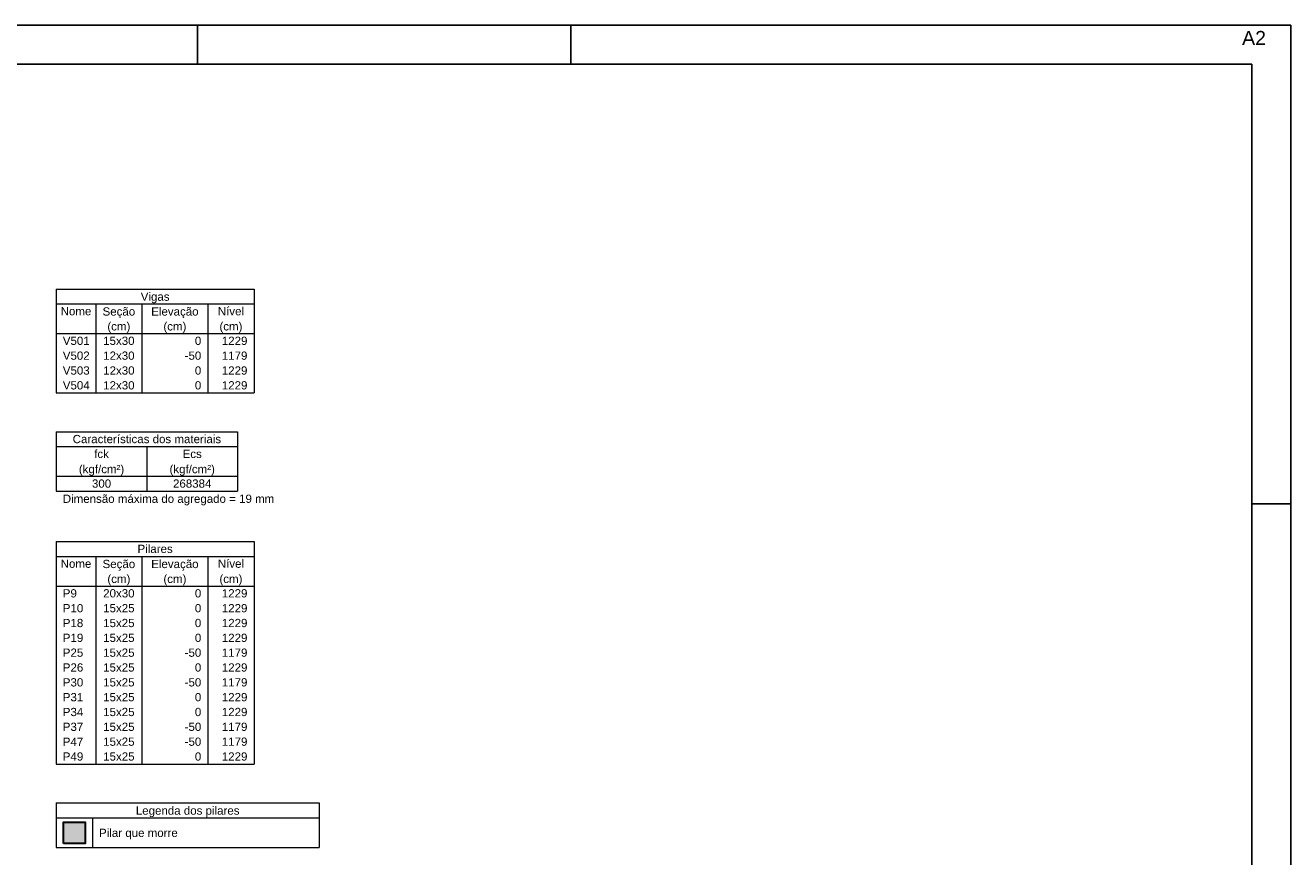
# Model space of a CAD drawing. Header units: millimetres. Extents: x 0 to 59.4, y 0 to 42.
# Tile 4 of 4: x 26.9 to 59.4, y 20.6 to 42. Entities that reach past the tile are written whole.
import ezdxf

# ---------------------------------------------------------------- set-up
doc = ezdxf.new("R2010")
doc.units = ezdxf.units.MM
doc.header["$MEASUREMENT"] = 0
doc.linetypes.add('NULL', pattern=[0])
for name, color, linetype, lineweight in [('FO-Hachura pilar que morre', 106, 'Continuous', 5), ('FO-Pilares', 4, 'Continuous', 30), ('FO-Textos das vigas', 7, 'Continuous', 5), ('FO-Textos dos pilares', 7, 'Continuous', 5)]:
    doc.layers.add(name, color=color, linetype=linetype, lineweight=lineweight)
doc.layers.add('SEDUC_MARF', color=1, linetype='Continuous')
doc.layers.add('SEDUC_MARGG', color=7, linetype='Continuous')
doc.styles.add('Arial', font='txt')

msp = doc.modelspace()

# ---------------------------------------------------------------- hatches: boundary and pattern name
at = {"layer": 'FO-Hachura pilar que morre', "linetype": 'Continuous'}
msp.add_hatch(color=106, dxfattribs=at).paths.add_polyline_path([(27.8629, 20.9722), (27.8629, 21.5229), (28.4136, 21.5229), (28.4136, 20.9722), (27.8629, 20.9722)])

# ---------------------------------------------------------------- linework, layer by layer
at = {"layer": 'FO-Pilares'}
msp.add_lwpolyline([(27.8629, 20.9722), (27.8629, 21.5229), (28.4136, 21.5229), (28.4136, 20.9722), (27.8629, 20.9722)], close=True, dxfattribs=at)
at = {"layer": 'FO-Textos das vigas'}
for p, q in [((27.6723, 35.222), (32.7555, 35.222)), ((27.6723, 35.222), (27.6723, 32.5534)), ((32.7555, 35.222), (32.7555, 32.5534)), ((27.6723, 34.8408), (32.7555, 34.8408)), ((28.6889, 34.8408), (28.6889, 32.5534)), ((29.875, 34.8408), (29.875, 32.5534)), ((31.5694, 34.8408), (31.5694, 32.5534)), ((27.6723, 34.0783), (32.7555, 34.0783)), ((27.6723, 32.5534), (32.7555, 32.5534)), ((27.6723, 31.5534), (32.3319, 31.5534)), ((27.6723, 31.5534), (27.6723, 31.1721)), ((32.3319, 31.5534), (32.3319, 31.1721)), ((27.6723, 31.1721), (32.3319, 31.1721)), ((27.6723, 31.1721), (27.6723, 30.0284)), ((30.0021, 31.1721), (30.0021, 30.0284)), ((32.3319, 31.1721), (32.3319, 30.0284)), ((27.6723, 30.4096), (32.3319, 30.4096)), ((27.6723, 30.0284), (32.3319, 30.0284)), ((27.6723, 30.0284), (32.3319, 30.0284)), ((27.6723, 22.0133), (34.4287, 22.0133)), ((27.6723, 22.0133), (27.6723, 20.8696)), ((34.4287, 22.0133), (34.4287, 20.8696)), ((27.6723, 21.632), (34.4287, 21.632)), ((28.6042, 21.632), (28.6042, 20.8696)), ((27.6723, 20.8696), (34.4287, 20.8696))]:
    msp.add_line(p, q, dxfattribs=at)
at = {"layer": 'FO-Textos dos pilares'}
for p, q in [((27.6723, 28.7319), (32.7555, 28.7319)), ((27.6723, 28.7319), (27.6723, 23.0133)), ((32.7555, 28.7319), (32.7555, 23.0133)), ((27.6723, 28.3506), (32.7555, 28.3506)), ((28.6889, 28.3506), (28.6889, 23.0133)), ((29.875, 28.3506), (29.875, 23.0133)), ((31.5694, 28.3506), (31.5694, 23.0133)), ((27.6723, 27.5882), (32.7555, 27.5882)), ((27.6723, 23.0133), (32.7555, 23.0133))]:
    msp.add_line(p, q, dxfattribs=at)
at = {"layer": 'SEDUC_MARF'}
for p, q in [((31.3, 42), (31.3, 41)), ((40.9, 42), (40.9, 41)), ((58.4, 29.7), (59.4, 29.7))]:
    msp.add_line(p, q, dxfattribs=at)
msp.add_lwpolyline([(59.4, 42), (0, 42), (0, 0), (59.4, 0)], close=True, dxfattribs=at)
at = {"layer": 'SEDUC_MARGG'}
msp.add_lwpolyline([(58.4, 1), (58.4, 41), (2.5, 41), (2.5, 1), (58.4, 1)], dxfattribs=at)

# ---------------------------------------------------------------- texts
at = {"layer": 'Defpoints', "linetype": 'NULL', "insert": (58.1506, 41.855), "char_height": 0.36, "width": 3.634024, "attachment_point": 1, "line_spacing_factor": 0.9, "style": 'Arial'}
msp.add_mtext('A2', dxfattribs=at)
at = {"layer": 'FO-Textos das vigas', "linetype": 'NULL', "char_height": 0.2118, "line_spacing_factor": 0.798, "style": 'Arial'}
for s, insert, width, attachment_point in [('Vigas', (30.2143, 34.856), 1.45085, 8), ('Nome', (28.1803, 34.5439), 1.547139, 8), ('Nível', (32.1623, 34.5439), 1.321426, 8), ('Seção', (29.2823, 34.474), 1.644561, 8), ('Elevação', (30.7223, 34.474), 2.385986, 8), ('(cm)', (29.2823, 34.093), 1.159434, 8), ('(cm)', (30.7223, 34.093), 1.159434, 8), ('(cm)', (32.1623, 34.093), 1.159434, 8), ('V501', (27.8413, 33.7819), 1.354561, 7), ('15x30', (29.2823, 33.7819), 1.580273, 8), ('0', (31.4003, 33.7819), 0.322568, 9), ('1229', (32.5863, 33.7819), 1.290273, 9), ('V502', (27.8413, 33.4009), 1.354561, 7), ('12x30', (29.2823, 33.4009), 1.580273, 8), ('-50', (31.4003, 33.4009), 0.838281, 9), ('1179', (32.5863, 33.4009), 1.290273, 9), ('V503', (27.8413, 33.0189), 1.354561, 7), ('12x30', (29.2823, 33.0189), 1.580273, 8), ('0', (31.4003, 33.0189), 0.322568, 9), ('1229', (32.5863, 33.0189), 1.290273, 9), ('V504', (27.8413, 32.6379), 1.354561, 7), ('12x30', (29.2823, 32.6379), 1.580273, 8), ('0', (31.4003, 32.6379), 0.322568, 9), ('1229', (32.5863, 32.6379), 1.290273, 9), ('Características dos materiais', (30.0023, 31.2569), 7.477979, 8), ('fck', (28.8373, 30.8759), 0.741143, 8), ('Ecs', (31.1673, 30.8759), 0.966855, 8), ('(kgf/cm²)', (28.8373, 30.424), 2.287432, 8), ('(kgf/cm²)', (31.1673, 30.424), 2.287432, 8), ('300', (28.8373, 30.1129), 0.967705, 8), ('268384', (31.1673, 30.1129), 1.93541, 8), ('Dimensão máxima do agregado = 19 mm', (27.8413, 29.662), 10.654668, 7), ('Legenda dos pilares', (31.0503, 21.647), 5.223965, 8), ('Pilar que morre', (28.7733, 21.075), 3.964844, 7)]:
    msp.add_mtext(s, dxfattribs=dict(at, insert=insert, width=width, attachment_point=attachment_point))
at = {"layer": 'FO-Textos dos pilares', "linetype": 'NULL', "char_height": 0.2118, "line_spacing_factor": 0.798, "style": 'Arial'}
for s, insert, width, attachment_point in [('Pilares', (30.2143, 28.4349), 1.772852, 8), ('Nome', (28.1803, 28.0539), 1.547139, 8), ('Nível', (32.1623, 28.0539), 1.321426, 8), ('Seção', (29.2823, 27.984), 1.644561, 8), ('Elevação', (30.7223, 27.984), 2.385986, 8), ('(cm)', (29.2823, 27.603), 1.159434, 8), ('(cm)', (30.7223, 27.603), 1.159434, 8), ('(cm)', (32.1623, 27.603), 1.159434, 8), ('P9', (27.8413, 27.2919), 0.709424, 7), ('20x30', (29.2823, 27.2919), 1.580273, 8), ('0', (31.4003, 27.2919), 0.322568, 9), ('1229', (32.5863, 27.2919), 1.290273, 9), ('P10', (27.8413, 26.9099), 1.031992, 7), ('15x25', (29.2823, 26.9099), 1.580273, 8), ('0', (31.4003, 26.9099), 0.322568, 9), ('1229', (32.5863, 26.9099), 1.290273, 9), ('P18', (27.8413, 26.5289), 1.031992, 7), ('15x25', (29.2823, 26.5289), 1.580273, 8), ('0', (31.4003, 26.5289), 0.322568, 9), ('1229', (32.5863, 26.5289), 1.290273, 9), ('P19', (27.8413, 26.1479), 1.031992, 7), ('15x25', (29.2823, 26.1479), 1.580273, 8), ('0', (31.4003, 26.1479), 0.322568, 9), ('1229', (32.5863, 26.1479), 1.290273, 9), ('P25', (27.8413, 25.7669), 1.031992, 7), ('15x25', (29.2823, 25.7669), 1.580273, 8), ('-50', (31.4003, 25.7669), 0.838281, 9), ('1179', (32.5863, 25.7669), 1.290273, 9), ('P26', (27.8413, 25.3859), 1.031992, 7), ('15x25', (29.2823, 25.3859), 1.580273, 8), ('0', (31.4003, 25.3859), 0.322568, 9), ('1229', (32.5863, 25.3859), 1.290273, 9), ('P30', (27.8413, 25.0039), 1.031992, 7), ('15x25', (29.2823, 25.0039), 1.580273, 8), ('-50', (31.4003, 25.0039), 0.838281, 9), ('1179', (32.5863, 25.0039), 1.290273, 9), ('P31', (27.8413, 24.6229), 1.031992, 7), ('15x25', (29.2823, 24.6229), 1.580273, 8), ('0', (31.4003, 24.6229), 0.322568, 9), ('1229', (32.5863, 24.6229), 1.290273, 9), ('P34', (27.8413, 24.2419), 1.031992, 7), ('15x25', (29.2823, 24.2419), 1.580273, 8), ('0', (31.4003, 24.2419), 0.322568, 9), ('1229', (32.5863, 24.2419), 1.290273, 9), ('P37', (27.8413, 23.8609), 1.031992, 7), ('15x25', (29.2823, 23.8609), 1.580273, 8), ('-50', (31.4003, 23.8609), 0.838281, 9), ('1179', (32.5863, 23.8609), 1.290273, 9), ('P47', (27.8413, 23.4789), 1.031992, 7), ('15x25', (29.2823, 23.4789), 1.580273, 8), ('-50', (31.4003, 23.4789), 0.838281, 9), ('1179', (32.5863, 23.4789), 1.290273, 9), ('P49', (27.8413, 23.0979), 1.031992, 7), ('15x25', (29.2823, 23.0979), 1.580273, 8), ('0', (31.4003, 23.0979), 0.322568, 9), ('1229', (32.5863, 23.0979), 1.290273, 9)]:
    msp.add_mtext(s, dxfattribs=dict(at, insert=insert, width=width, attachment_point=attachment_point))

doc.saveas('drawing.dxf')
